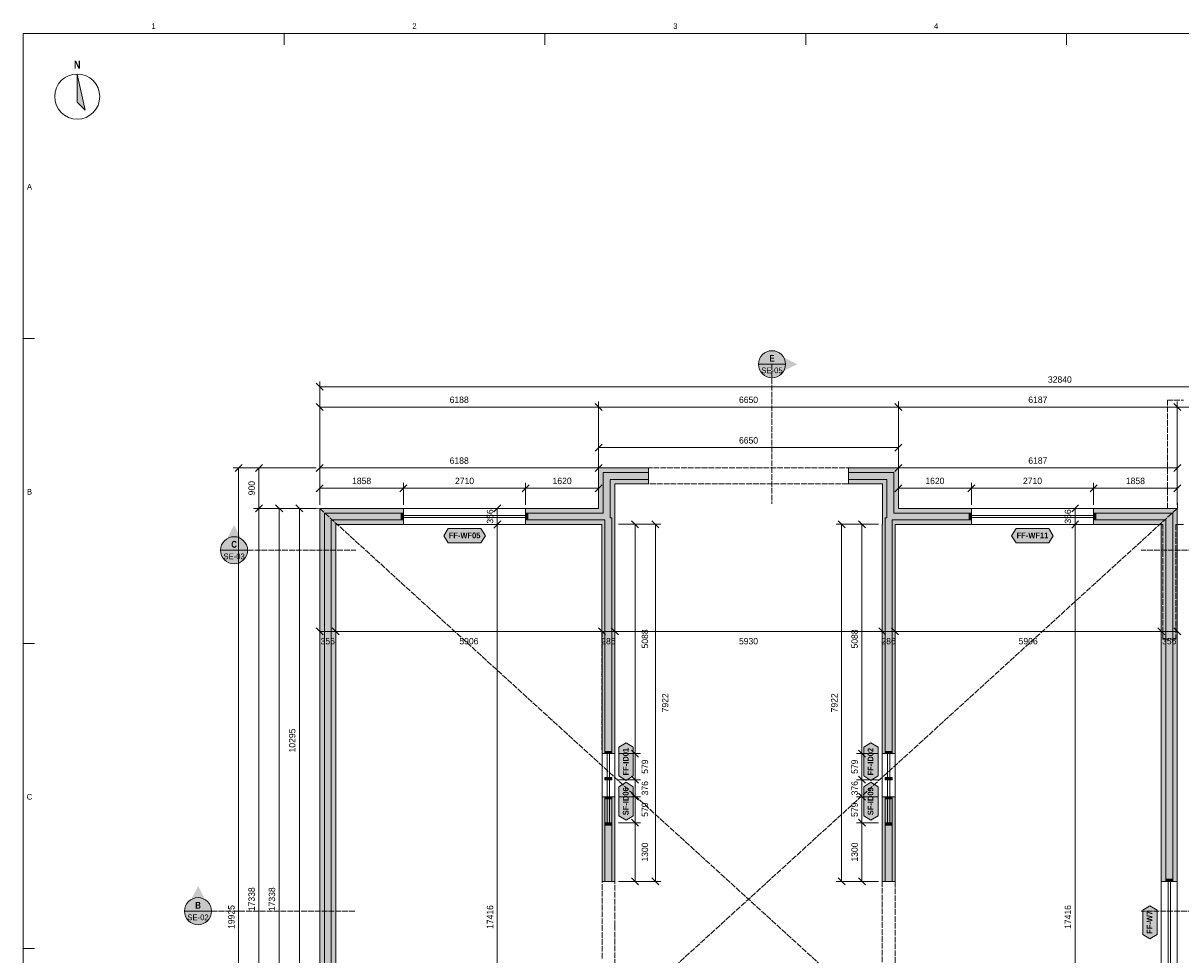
# Model space of a CAD drawing. Header units: millimetres. Extents: x 17 to 587, y 4 to 415.
# Tile 2 of 4: x 20 to 277, y 209 to 415. Entities that reach past the tile are written whole.
import ezdxf
from ezdxf.enums import TextEntityAlignment as Align

# ---------------------------------------------------------------- set-up
doc = ezdxf.new("R2010")
doc.units = ezdxf.units.MM
doc.linetypes.add('DASHED', pattern=[1.524, 1.27, -0.254])
for name, color, linetype in [('FILL-C_B2B2B5', 7, 'Continuous'), ('FILL-EPS', 7, 'Continuous'), ('FILL-INK', 7, 'Continuous'), ('FILL-RED', 7, 'Continuous'), ('FILL-TEAL_DK', 7, 'Continuous'), ('FILL-WHITE', 7, 'Continuous'), ('LINE-C_85297A', 7, 'Continuous'), ('LINE-C_85297A-DASH', 7, 'DASHED'), ('LINE-INK', 7, 'Continuous'), ('LINE-RED', 7, 'Continuous'), ('LINE-RED-DASH', 7, 'DASHED'), ('LINE-STEEL_GREY', 7, 'Continuous'), ('LINE-STEEL_GREY-DASH', 7, 'DASHED'), ('LINE-TEAL_DK', 7, 'Continuous'), ('TEXT-INK', 7, 'Continuous'), ('TEXT-RED', 7, 'Continuous'), ('TEXT-STEEL_GREY', 7, 'Continuous'), ('TEXT-TEAL_DK', 7, 'Continuous')]:
    doc.layers.add(name, color=color, linetype=linetype)
doc.styles.add('OpenSansCondensed-Bold', font='OpenSansCondensed-Bold.ttf')

msp = doc.modelspace()

# ---------------------------------------------------------------- hatches: boundary and pattern name
at = {"layer": 'FILL-C_B2B2B5', "true_color": 0xb2b2b5}
h = msp.add_hatch(color=253, dxfattribs=at)
h.dxf.hatch_style = 1
h.paths.add_polyline_path([(158.76, 314.09), (150.21, 314.09), (150.21, 305.55), (150.6, 305.55), (150.61, 253.24), (149.08, 253.24), (149.08, 305.09), (131.48, 305.09), (131.48, 306.61), (148.69, 306.61), (148.69, 315.61), (158.76, 315.61)])
h = msp.add_hatch(color=253, dxfattribs=at)
h.dxf.hatch_style = 1
h.paths.add_polyline_path([(203.11, 315.61), (213.16, 315.61), (213.16, 306.61), (230.37, 306.61), (230.37, 305.09), (212.77, 305.09), (212.77, 253.24), (211.24, 253.24), (211.24, 305.55), (211.64, 305.55), (211.64, 314.09), (203.11, 314.09)])
h = msp.add_hatch(color=253, dxfattribs=at)
h.dxf.hatch_style = 1
h.paths.add_polyline_path([(168.5, 118.39), (158.82, 118.39), (158.82, 135.26), (136.66, 135.26), (136.66, 127.39), (132.16, 127.39), (132.16, 125.33), (133.18, 125.33), (133.18, 123.81), (132.16, 123.81), (132.16, 118.39), (101.44, 118.39), (101.44, 123.81), (100.42, 123.81), (100.42, 125.33), (101.44, 125.33), (101.44, 127.39), (96.94, 127.39), (96.94, 135.26), (86.82, 135.26), (86.82, 306.61), (104.37, 306.61), (104.37, 305.09), (88.34, 305.09), (88.34, 136.79), (98.46, 136.79), (98.46, 128.91), (102.96, 128.91), (102.96, 125.33), (103.98, 125.33), (103.98, 123.81), (102.96, 123.81), (102.96, 119.91), (130.64, 119.91), (130.64, 123.81), (129.62, 123.81), (129.62, 125.33), (130.64, 125.33), (130.64, 128.91), (135.14, 128.91), (135.14, 136.79), (160.34, 136.79), (160.34, 119.91), (168.5, 119.91)])
h = msp.add_hatch(color=253, dxfattribs=at)
h.dxf.hatch_style = 1
h.paths.add_polyline_path([(273.51, 224.9), (273.51, 305.09), (257.48, 305.09), (257.48, 306.61), (275.03, 306.61), (275.03, 224.9)])
h = msp.add_hatch(color=253, dxfattribs=at)
h.dxf.hatch_style = 1
h.paths.add_polyline_path([(150.61, 243.68), (150.61, 224.9), (149.08, 224.9), (149.08, 243.68)])
h = msp.add_hatch(color=253, dxfattribs=at)
h.dxf.hatch_style = 1
h.paths.add_polyline_path([(212.77, 243.69), (212.77, 224.9), (211.24, 224.9), (211.24, 243.69)])
at = {"layer": 'FILL-EPS', "true_color": 0xccffff}
h = msp.add_hatch(color=7, dxfattribs=at)
h.dxf.hatch_style = 1
h.paths.add_polyline_path([(147.67, 316.63), (158.76, 316.63), (158.76, 315.61), (148.69, 315.61), (148.69, 306.61), (131.48, 306.61), (131.48, 307.63), (147.67, 307.63)])
h = msp.add_hatch(color=7, dxfattribs=at)
h.dxf.hatch_style = 1
h.paths.add_polyline_path([(203.11, 316.63), (214.18, 316.63), (214.18, 307.63), (230.37, 307.63), (230.37, 306.61), (213.16, 306.61), (213.16, 315.61), (203.11, 315.61)])
h = msp.add_hatch(color=7, dxfattribs=at)
h.dxf.hatch_style = 1
h.paths.add_polyline_path([(158.76, 313.07), (151.23, 313.07), (151.23, 304.12), (151.27, 304.12), (151.27, 301.51), (151.27, 291.91), (151.27, 253.24), (150.61, 253.24), (150.6, 305.55), (150.21, 305.55), (150.21, 314.09), (158.76, 314.09)])
h = msp.add_hatch(color=7, dxfattribs=at)
h.dxf.hatch_style = 1
h.paths.add_polyline_path([(203.11, 313.07), (203.11, 314.09), (211.64, 314.09), (211.64, 305.55), (211.24, 305.55), (211.24, 253.24), (210.58, 253.24), (210.58, 304.12), (210.62, 304.12), (210.62, 313.07)])
h = msp.add_hatch(color=7, dxfattribs=at)
h.dxf.hatch_style = 1
h.paths.add_polyline_path([(100.42, 126.37), (95.92, 126.37), (95.92, 134.25), (85.8, 134.25), (85.8, 307.63), (104.37, 307.63), (104.37, 306.61), (86.82, 306.61), (86.82, 135.26), (96.94, 135.26), (96.94, 127.39), (101.44, 127.39), (101.44, 125.33), (100.42, 125.33)])
h = msp.add_hatch(color=7, dxfattribs=at)
h.dxf.hatch_style = 1
h.paths.add_polyline_path([(276.05, 307.63), (276.05, 224.9), (275.03, 224.9), (275.03, 306.61), (257.48, 306.61), (257.48, 307.63)])
h = msp.add_hatch(color=7, dxfattribs=at)
h.dxf.hatch_style = 1
h.paths.add_polyline_path([(104.37, 304.07), (89.36, 304.07), (89.36, 137.81), (99.48, 137.81), (99.48, 129.93), (103.98, 129.93), (103.98, 125.33), (102.96, 125.33), (102.96, 128.91), (98.46, 128.91), (98.46, 136.79), (88.34, 136.79), (88.34, 305.09), (104.37, 305.09)])
h = msp.add_hatch(color=7, dxfattribs=at)
h.dxf.hatch_style = 1
h.paths.add_polyline_path([(148.42, 253.24), (148.42, 255.83), (148.41, 301.51), (148.41, 304.07), (131.48, 304.07), (131.48, 305.09), (149.08, 305.09), (149.08, 253.24)])
h = msp.add_hatch(color=7, dxfattribs=at)
h.dxf.hatch_style = 1
h.paths.add_polyline_path([(230.37, 304.07), (213.43, 304.07), (213.43, 253.24), (212.77, 253.24), (212.77, 305.09), (230.37, 305.09)])
h = msp.add_hatch(color=7, dxfattribs=at)
h.dxf.hatch_style = 1
h.paths.add_polyline_path([(272.49, 224.9), (272.49, 304.07), (257.48, 304.07), (257.48, 305.09), (273.51, 305.09), (273.51, 224.9)])
h = msp.add_hatch(color=7, dxfattribs=at)
h.dxf.hatch_style = 1
h.paths.add_polyline_path([(148.42, 227.38), (148.42, 242.58), (148.42, 243.68), (149.08, 243.68), (149.08, 224.9), (149.96, 224.9), (148.71, 224.9), (148.42, 224.9), (148.42, 226.3)])
h = msp.add_hatch(color=7, dxfattribs=at)
h.dxf.hatch_style = 1
h.paths.add_polyline_path([(151.27, 243.68), (151.27, 242.58), (151.27, 241.77), (151.28, 224.9), (150.61, 224.9), (150.61, 243.68)])
h = msp.add_hatch(color=7, dxfattribs=at)
h.dxf.hatch_style = 1
h.paths.add_polyline_path([(210.58, 243.69), (211.24, 243.69), (211.24, 224.9), (210.58, 224.9)])
h = msp.add_hatch(color=7, dxfattribs=at)
h.dxf.hatch_style = 1
h.paths.add_polyline_path([(213.43, 243.69), (213.43, 224.9), (212.77, 224.9), (212.77, 243.69)])
at = {"layer": 'FILL-INK', "true_color": 0x14141a}
h = msp.add_hatch(color=250, dxfattribs=at)
h.dxf.hatch_style = 1
h.paths.add_polyline_path([(32, 404), (33.75, 396), (32, 397.75)])
at = {"layer": 'FILL-RED', "true_color": 0xb81a1f}
h = msp.add_hatch(color=242, dxfattribs=at)
h.dxf.hatch_style = 1
h.paths.add_polyline_path([(191.73, 339.63), (186.13, 342.48), (186.13, 336.78)])
h = msp.add_hatch(color=242, dxfattribs=at)
h.dxf.hatch_style = 1
h.paths.add_polyline_path([(66.8, 303.96), (63.95, 298.36), (69.65, 298.36)])
h = msp.add_hatch(color=242, dxfattribs=at)
h.dxf.hatch_style = 1
h.paths.add_polyline_path([(58.8, 223.89), (55.95, 218.29), (61.65, 218.29)])
at = {"layer": 'FILL-TEAL_DK', "true_color": 0x006b5c}
h = msp.add_hatch(color=126, dxfattribs=at)
h.dxf.hatch_style = 1
h.paths.add_polyline_path([(104.38, 306.61), (104.38, 305.09), (103.88, 305.09), (103.88, 306.61)])
h = msp.add_hatch(color=126, dxfattribs=at)
h.dxf.hatch_style = 1
h.paths.add_polyline_path([(131.48, 306.61), (131.98, 306.61), (131.98, 305.09), (131.48, 305.09), (131.48, 306.61)])
h = msp.add_hatch(color=126, dxfattribs=at)
h.dxf.hatch_style = 1
h.paths.add_polyline_path([(230.38, 306.61), (230.38, 305.09), (229.88, 305.09), (229.88, 306.61)])
h = msp.add_hatch(color=126, dxfattribs=at)
h.dxf.hatch_style = 1
h.paths.add_polyline_path([(257.48, 306.61), (257.98, 306.61), (257.98, 305.09), (257.48, 305.09)])
h = msp.add_hatch(color=126, dxfattribs=at)
h.dxf.hatch_style = 1
h.paths.add_polyline_path([(149.08, 253.74), (150.61, 253.74), (150.61, 253.24), (149.08, 253.24)])
h = msp.add_hatch(color=126, dxfattribs=at)
h.dxf.hatch_style = 1
h.paths.add_polyline_path([(211.24, 253.74), (212.77, 253.74), (212.77, 253.24), (211.24, 253.24)])
h = msp.add_hatch(color=126, dxfattribs=at)
h.dxf.hatch_style = 1
h.paths.add_polyline_path([(149.08, 247.95), (150.61, 247.95), (150.61, 247.45), (149.08, 247.45)])
h = msp.add_hatch(color=126, dxfattribs=at)
h.dxf.hatch_style = 1
h.paths.add_polyline_path([(211.24, 247.95), (212.77, 247.95), (212.77, 247.45), (211.24, 247.45)])
h = msp.add_hatch(color=126, dxfattribs=at)
h.dxf.hatch_style = 1
h.paths.add_polyline_path([(149.08, 243.69), (150.61, 243.69), (150.61, 243.19), (149.08, 243.19)])
h = msp.add_hatch(color=126, dxfattribs=at)
h.dxf.hatch_style = 1
h.paths.add_polyline_path([(211.24, 243.69), (212.77, 243.69), (212.77, 243.19), (211.24, 243.19)])
h = msp.add_hatch(color=126, dxfattribs=at)
h.dxf.hatch_style = 1
h.paths.add_polyline_path([(149.08, 237.9), (150.61, 237.9), (150.61, 237.4), (149.08, 237.4)])
h = msp.add_hatch(color=126, dxfattribs=at)
h.dxf.hatch_style = 1
h.paths.add_polyline_path([(211.24, 237.9), (212.77, 237.9), (212.77, 237.4), (211.24, 237.4)])
h = msp.add_hatch(color=126, dxfattribs=at)
h.dxf.hatch_style = 1
h.paths.add_polyline_path([(273.51, 225.4), (275.04, 225.4), (275.04, 224.9), (273.51, 224.9)])
at = {"layer": 'FILL-WHITE', "true_color": 0xffffff}
h = msp.add_hatch(color=7, dxfattribs=at)
h.dxf.hatch_style = 1
h.paths.add_polyline_path([(189.13, 339.63), (189.02, 340.4), (188.72, 341.13), (188.25, 341.75), (187.63, 342.22), (186.9, 342.52), (186.13, 342.63), (185.35, 342.52), (184.63, 342.22), (184, 341.75), (183.53, 341.13), (183.23, 340.4), (183.13, 339.63), (183.23, 338.85), (183.53, 338.13), (184, 337.5), (184.63, 337.03), (185.35, 336.73), (186.13, 336.63), (186.9, 336.73), (187.63, 337.03), (188.25, 337.5), (188.72, 338.13), (189.02, 338.85)])
h = msp.add_hatch(color=7, dxfattribs=at)
h.dxf.hatch_style = 1
h.paths.add_polyline_path([(113.3, 301.57), (114.3, 303.17), (121.55, 303.17), (122.55, 301.57), (121.55, 299.97), (114.3, 299.97)])
h = msp.add_hatch(color=7, dxfattribs=at)
h.dxf.hatch_style = 1
h.paths.add_polyline_path([(239.3, 301.57), (240.3, 303.17), (247.55, 303.17), (248.55, 301.57), (247.55, 299.97), (240.3, 299.97)])
h = msp.add_hatch(color=7, dxfattribs=at)
h.dxf.hatch_style = 1
h.paths.add_polyline_path([(69.8, 298.36), (69.7, 299.14), (69.4, 299.86), (68.92, 300.48), (68.3, 300.96), (67.58, 301.26), (66.8, 301.36), (66.02, 301.26), (65.3, 300.96), (64.68, 300.48), (64.2, 299.86), (63.9, 299.14), (63.8, 298.36), (63.9, 297.58), (64.2, 296.86), (64.68, 296.24), (65.3, 295.76), (66.02, 295.46), (66.8, 295.36), (67.58, 295.46), (68.3, 295.76), (68.92, 296.24), (69.4, 296.86), (69.7, 297.58)])
h = msp.add_hatch(color=7, dxfattribs=at)
h.dxf.hatch_style = 1
h.paths.add_polyline_path([(153.77, 247.29), (152.17, 248.29), (152.17, 254.64), (153.77, 255.64), (155.37, 254.64), (155.37, 248.29)])
h = msp.add_hatch(color=7, dxfattribs=at)
h.dxf.hatch_style = 1
h.paths.add_polyline_path([(208.08, 247.29), (206.48, 248.29), (206.48, 254.64), (208.08, 255.64), (209.68, 254.64), (209.68, 248.29)])
h = msp.add_hatch(color=7, dxfattribs=at)
h.dxf.hatch_style = 1
h.paths.add_polyline_path([(153.77, 238.45), (152.17, 239.45), (152.17, 245.9), (153.77, 246.9), (155.37, 245.9), (155.37, 239.45)])
h = msp.add_hatch(color=7, dxfattribs=at)
h.dxf.hatch_style = 1
h.paths.add_polyline_path([(208.08, 238.45), (206.48, 239.45), (206.48, 245.9), (208.08, 246.9), (209.68, 245.9), (209.68, 239.45)])
h = msp.add_hatch(color=7, dxfattribs=at)
h.dxf.hatch_style = 1
h.paths.add_polyline_path([(61.8, 218.29), (61.7, 219.07), (61.4, 219.79), (60.92, 220.41), (60.3, 220.89), (59.58, 221.19), (58.8, 221.29), (58.02, 221.19), (57.3, 220.89), (56.68, 220.41), (56.2, 219.79), (55.9, 219.07), (55.8, 218.29), (55.9, 217.51), (56.2, 216.79), (56.68, 216.17), (57.3, 215.69), (58.02, 215.39), (58.8, 215.29), (59.58, 215.39), (60.3, 215.69), (60.92, 216.17), (61.4, 216.79), (61.7, 217.51)])
h = msp.add_hatch(color=7, dxfattribs=at)
h.dxf.hatch_style = 1
h.paths.add_polyline_path([(269.99, 212.12), (268.39, 213.12), (268.39, 218.48), (269.99, 219.48), (271.59, 218.48), (271.59, 213.12)])

# ---------------------------------------------------------------- linework, layer by layer
at = {"layer": 'LINE-C_85297A', "lineweight": 5}
for p, q in [((275.99, 306.43), (276.11, 308.82)), ((84.6, 307.57), (87, 307.68))]:
    msp.add_line(p, q, dxfattribs=at)
at = {"layer": 'LINE-C_85297A-DASH', "lineweight": 5}
for p, q in [((85.8, 134.25), (276.05, 307.63)), ((85.8, 307.63), (276.05, 134.25))]:
    msp.add_line(p, q, dxfattribs=at)
at = {"layer": 'LINE-INK', "lineweight": 5}
for p, q in [((77.88, 413), (77.88, 410.5)), ((135.75, 413), (135.75, 410.5)), ((193.62, 413), (193.62, 410.5)), ((251.5, 413), (251.5, 410.5)), ((20, 345.33), (22.5, 345.33)), ((86.58, 333.85), (85.02, 335.4)), ((85.8, 317.43), (85.8, 335.83)), ((414.2, 334.63), (85.8, 334.63)), ((85.8, 317.43), (85.8, 331.33)), ((147.67, 317.43), (147.67, 331.33)), ((214.18, 317.43), (214.18, 331.33)), ((276.05, 317.43), (276.05, 331.33)), ((86.58, 329.35), (85.02, 330.9)), ((414.2, 330.13), (85.8, 330.13)), ((148.45, 329.35), (146.9, 330.9)), ((214.95, 329.35), (213.4, 330.9)), ((276.83, 329.35), (275.27, 330.9)), ((146.9, 320.35), (148.45, 321.9)), ((147.67, 317.43), (147.67, 322.33)), ((147.67, 321.13), (214.18, 321.13)), ((213.4, 320.35), (214.95, 321.9)), ((214.18, 317.43), (214.18, 322.33)), ((85, 316.63), (66.6, 316.63)), ((68.58, 317.4), (67.02, 315.85)), ((67.8, 316.63), (67.8, 117.37)), ((85, 316.63), (71.1, 316.63)), ((73.08, 317.4), (71.52, 315.85)), ((72.3, 316.63), (72.3, 117.37)), ((85.02, 315.85), (86.58, 317.4)), ((85.8, 308.43), (85.8, 317.83)), ((85.8, 316.63), (147.67, 316.63)), ((146.9, 315.85), (148.45, 317.4)), ((147.67, 308.43), (147.67, 317.83)), ((213.4, 315.85), (214.95, 317.4)), ((214.18, 308.43), (214.18, 317.83)), ((214.18, 316.63), (276.05, 316.63)), ((275.27, 315.85), (276.83, 317.4)), ((276.05, 308.43), (276.05, 317.83)), ((85.02, 311.35), (86.58, 312.9)), ((85.8, 308.43), (85.8, 313.33)), ((85.8, 312.13), (147.67, 312.13)), ((103.6, 311.35), (105.15, 312.9)), ((104.38, 308.43), (104.38, 313.33)), ((130.7, 311.35), (132.25, 312.9)), ((131.48, 308.43), (131.48, 313.33)), ((146.9, 311.35), (148.45, 312.9)), ((147.67, 308.43), (147.67, 313.33)), ((213.4, 311.35), (214.95, 312.9)), ((214.18, 308.43), (214.18, 313.33)), ((214.18, 312.13), (276.05, 312.13)), ((229.6, 311.35), (231.15, 312.9)), ((230.38, 308.43), (230.38, 313.33)), ((256.7, 311.35), (258.25, 312.9)), ((257.48, 308.43), (257.48, 313.33)), ((275.27, 311.35), (276.83, 312.9)), ((276.05, 308.43), (276.05, 313.33)), ((73.08, 308.4), (71.52, 306.85)), ((77.58, 306.85), (76.02, 308.4)), ((82.08, 306.85), (80.52, 308.4)), ((125.96, 308.4), (124.41, 306.85)), ((254.17, 308.4), (252.62, 306.85)), ((85, 307.63), (71.1, 307.63)), ((85, 307.63), (75.6, 307.63)), ((76.8, 134.25), (76.8, 307.63)), ((85, 307.63), (80.1, 307.63)), ((81.3, 134.25), (81.3, 307.63)), ((131.48, 307.63), (104.38, 307.63)), ((131.48, 306.1), (104.38, 306.1)), ((125.19, 307.63), (123.99, 307.63)), ((125.19, 307.63), (125.19, 117.37)), ((257.48, 307.63), (230.38, 307.63)), ((257.48, 306.1), (230.38, 306.1)), ((253.39, 307.63), (252.19, 307.63)), ((253.39, 307.63), (253.39, 117.37)), ((131.48, 305.6), (104.38, 305.6)), ((131.48, 304.07), (104.38, 304.07)), ((125.19, 304.07), (123.99, 304.07)), ((125.96, 304.85), (124.41, 303.29)), ((152.07, 304.12), (156.97, 304.12)), ((152.07, 304.12), (161.47, 304.12)), ((154.99, 304.9), (156.55, 303.34)), ((155.77, 304.12), (155.78, 224.9)), ((159.49, 304.9), (161.05, 303.34)), ((160.27, 304.12), (160.28, 224.9)), ((209.78, 304.12), (200.38, 304.12)), ((202.35, 303.34), (200.8, 304.9)), ((201.58, 224.9), (201.58, 304.12)), ((209.78, 304.12), (204.88, 304.12)), ((206.85, 303.34), (205.3, 304.9)), ((206.08, 224.9), (206.08, 304.12)), ((257.48, 305.6), (230.38, 305.6)), ((257.48, 304.07), (230.38, 304.07)), ((253.39, 304.07), (252.19, 304.07)), ((254.17, 304.85), (252.62, 303.29)), ((85.02, 281.13), (86.58, 279.57)), ((85.8, 280.35), (276.05, 280.36)), ((85.8, 280.35), (85.8, 279.15)), ((88.58, 281.13), (90.13, 279.57)), ((89.36, 280.35), (89.36, 279.15)), ((147.64, 281.13), (149.19, 279.58)), ((148.42, 280.35), (148.42, 279.15)), ((150.49, 281.13), (152.05, 279.58)), ((151.27, 280.35), (151.27, 279.15)), ((209.8, 281.13), (211.35, 279.58)), ((210.58, 280.36), (210.58, 279.16)), ((212.65, 281.13), (214.21, 279.58)), ((213.43, 280.36), (213.43, 279.16)), ((271.72, 281.14), (273.27, 279.58)), ((272.49, 280.36), (272.49, 279.16)), ((275.27, 281.14), (276.83, 279.58)), ((276.05, 280.36), (276.05, 279.16)), ((20, 277.67), (22.5, 277.67)), ((148.42, 253.24), (148.42, 243.69)), ((149.59, 253.24), (149.59, 243.69)), ((150.09, 253.24), (150.09, 243.69)), ((151.27, 253.24), (151.27, 243.69)), ((152.07, 253.24), (156.97, 253.24)), ((155, 254.02), (156.55, 252.46)), ((209.78, 253.24), (204.88, 253.24)), ((206.85, 252.46), (205.3, 254.02)), ((210.58, 243.69), (210.58, 253.24)), ((211.76, 243.69), (211.76, 253.24)), ((212.26, 243.69), (212.26, 253.24)), ((213.44, 243.69), (213.44, 253.24)), ((148.42, 247.45), (148.42, 237.9)), ((149.59, 247.45), (149.59, 237.9)), ((150.09, 247.45), (150.09, 237.9)), ((151.27, 247.45), (151.27, 237.9)), ((152.07, 247.45), (156.97, 247.45)), ((155, 248.23), (156.55, 246.67)), ((209.78, 247.45), (204.88, 247.45)), ((206.85, 246.67), (205.3, 248.23)), ((210.58, 237.9), (210.58, 247.45)), ((211.76, 237.9), (211.76, 247.45)), ((212.26, 237.9), (212.26, 247.45)), ((213.44, 237.9), (213.44, 247.45)), ((155, 244.47), (156.55, 242.91)), ((206.85, 242.91), (205.3, 244.47)), ((152.07, 243.69), (156.97, 243.69)), ((209.78, 243.69), (204.88, 243.69)), ((152.07, 237.9), (156.97, 237.9)), ((155, 238.68), (156.55, 237.12)), ((209.78, 237.9), (204.88, 237.9)), ((206.85, 237.12), (205.3, 238.68)), ((152.08, 224.9), (156.98, 224.9)), ((152.08, 224.9), (161.48, 224.9)), ((155, 225.68), (156.55, 224.12)), ((159.5, 225.68), (161.05, 224.12)), ((209.78, 224.9), (200.38, 224.9)), ((202.35, 224.12), (200.8, 225.68)), ((209.78, 224.9), (204.88, 224.9)), ((206.85, 224.12), (205.3, 225.68)), ((272.49, 224.9), (272.49, 206.7)), ((274.02, 224.9), (274.02, 206.7)), ((274.52, 224.9), (274.52, 206.7)), ((276.05, 224.9), (276.05, 206.7)), ((20, 210), (22.5, 210))]:
    msp.add_line(p, q, dxfattribs=at)
for points in [[(20, 7), (587, 7), (587, 413), (20, 413)], [(32, 404), (33.75, 396), (32, 397.75)], [(147.67, 307.63), (147.67, 316.63), (158.76, 316.63), (158.76, 313.07), (151.23, 313.07), (151.23, 304.12), (151.27, 304.12), (151.27, 301.51), (151.27, 291.91), (151.27, 253.24), (148.42, 253.24), (148.42, 255.83), (148.41, 301.51), (148.41, 304.07), (131.48, 304.07), (131.48, 307.63)], [(210.62, 313.07), (203.11, 313.07), (203.11, 316.63), (214.18, 316.63), (214.18, 307.63), (230.37, 307.63), (230.37, 304.07), (213.43, 304.07), (213.43, 253.24), (210.58, 253.24), (210.58, 304.12), (210.62, 304.12)], [(257.48, 307.63), (276.05, 307.63), (276.05, 224.9), (272.49, 224.9), (272.49, 304.07), (257.48, 304.07)], [(148.42, 226.3), (148.42, 227.38), (148.42, 242.58), (148.42, 243.68), (151.27, 243.68), (151.27, 242.58), (151.27, 241.77), (151.28, 224.9), (148.71, 224.9), (148.42, 224.9)], [(210.58, 224.9), (210.58, 243.69), (213.43, 243.69), (213.43, 224.9)]]:
    msp.add_lwpolyline(points, close=True, dxfattribs=at)
msp.add_lwpolyline([(85.8, 134.25), (85.8, 307.63), (104.37, 307.63), (104.37, 304.07), (89.36, 304.07), (89.36, 137.81)], dxfattribs=at)
msp.add_circle((32, 399), 5, dxfattribs=at)
at = {"layer": 'LINE-RED', "lineweight": 5}
for p, q in [((183.13, 339.63), (189.13, 339.63)), ((63.8, 298.36), (69.8, 298.36)), ((55.8, 218.29), (61.8, 218.29))]:
    msp.add_line(p, q, dxfattribs=at)
for centre in [(186.13, 339.63), (66.8, 298.36), (58.8, 218.29)]:
    msp.add_circle(centre, 3, dxfattribs=at)
at = {"layer": 'LINE-RED-DASH', "lineweight": 5}
for p, q in [((186.13, 339.63), (186.13, 308.63)), ((66.8, 298.36), (93.8, 298.36)), ((295.05, 298.36), (268.05, 298.36)), ((58.8, 218.29), (93.8, 218.29)), ((304.05, 218.29), (268.05, 218.29))]:
    msp.add_line(p, q, dxfattribs=at)
at = {"layer": 'LINE-STEEL_GREY', "lineweight": 5}
for points in [[(158.76, 314.09), (150.21, 314.09), (150.21, 305.55), (150.6, 305.55), (150.61, 253.24), (149.08, 253.24), (149.08, 305.09), (131.48, 305.09), (131.48, 306.61), (148.69, 306.61), (148.69, 315.61), (158.76, 315.61)], [(203.11, 315.61), (213.16, 315.61), (213.16, 306.61), (230.37, 306.61), (230.37, 305.09), (212.77, 305.09), (212.77, 253.24), (211.24, 253.24), (211.24, 305.55), (211.64, 305.55), (211.64, 314.09), (203.11, 314.09)], [(273.51, 224.9), (273.51, 305.09), (257.48, 305.09), (257.48, 306.61), (275.03, 306.61), (275.03, 224.9)], [(150.61, 243.68), (150.61, 224.9), (149.08, 224.9), (149.08, 243.68)], [(212.77, 243.69), (212.77, 224.9), (211.24, 224.9), (211.24, 243.69)]]:
    msp.add_lwpolyline(points, close=True, dxfattribs=at)
msp.add_lwpolyline([(86.82, 135.26), (86.82, 306.61), (104.37, 306.61), (104.37, 305.09), (88.34, 305.09), (88.34, 136.79)], dxfattribs=at)
at = {"layer": 'LINE-STEEL_GREY-DASH', "lineweight": 5}
for points in [[(85.8, 134.25), (85.8, 307.63), (147.67, 307.63), (147.67, 316.63), (214.18, 316.63), (214.18, 307.63), (273.85, 307.63), (273.85, 331.63), (277.41, 331.63)], [(210.58, 153.6), (210.58, 304.12), (210.62, 304.12), (210.62, 313.07), (151.23, 313.07), (151.23, 304.12), (151.27, 304.12), (151.27, 267.85), (151.27, 240.55), (151.27, 240.22), (151.27, 236.8), (151.27, 236.46), (151.27, 236.33), (151.27, 236.3), (151.27, 217.77), (151.27, 217.76), (151.27, 215.24), (151.27, 199.02)], [(148.42, 207.8), (148.42, 235.97), (148.42, 235.97), (148.42, 238.65), (148.42, 239.15), (148.42, 241.58), (148.42, 253.11), (148.42, 253.5), (148.41, 303.07), (148.41, 304.07), (89.36, 304.07), (89.36, 137.81)], [(277.41, 304.07), (275.71, 304.07), (275.71, 278.6), (272.85, 278.6), (272.85, 304.07), (213.43, 304.07), (213.43, 153.6)]]:
    msp.add_lwpolyline(points, dxfattribs=at)
at = {"layer": 'LINE-TEAL_DK', "lineweight": 5}
for points in [[(104.38, 306.61), (104.38, 305.09), (103.88, 305.09), (103.88, 306.61)], [(131.48, 306.61), (131.98, 306.61), (131.98, 306.61), (131.98, 306.61), (131.98, 305.09), (131.98, 305.09), (131.98, 305.09), (131.48, 305.09), (131.48, 305.09), (131.48, 305.09), (131.48, 306.61), (131.48, 306.61)], [(230.38, 306.61), (230.38, 305.09), (229.88, 305.09), (229.88, 306.61)], [(257.48, 306.61), (257.98, 306.61), (257.98, 305.09), (257.48, 305.09)], [(113.3, 301.57), (114.3, 303.17), (121.55, 303.17), (122.55, 301.57), (121.55, 299.97), (114.3, 299.97)], [(239.3, 301.57), (240.3, 303.17), (247.55, 303.17), (248.55, 301.57), (247.55, 299.97), (240.3, 299.97)], [(153.77, 247.29), (152.17, 248.29), (152.17, 254.64), (153.77, 255.64), (155.37, 254.64), (155.37, 248.29)], [(208.08, 247.29), (206.48, 248.29), (206.48, 254.64), (208.08, 255.64), (209.68, 254.64), (209.68, 248.29)], [(149.08, 253.74), (150.61, 253.74), (150.61, 253.24), (149.08, 253.24)], [(211.24, 253.74), (212.77, 253.74), (212.77, 253.24), (211.24, 253.24)], [(149.08, 247.95), (150.61, 247.95), (150.61, 247.45), (149.08, 247.45)], [(153.77, 238.45), (152.17, 239.45), (152.17, 245.9), (153.77, 246.9), (155.37, 245.9), (155.37, 239.45)], [(208.08, 238.45), (206.48, 239.45), (206.48, 245.9), (208.08, 246.9), (209.68, 245.9), (209.68, 239.45)], [(211.24, 247.95), (212.77, 247.95), (212.77, 247.45), (211.24, 247.45)], [(149.08, 243.69), (150.61, 243.69), (150.61, 243.19), (149.08, 243.19)], [(211.24, 243.69), (212.77, 243.69), (212.77, 243.19), (211.24, 243.19)], [(149.08, 237.9), (150.61, 237.9), (150.61, 237.4), (149.08, 237.4)], [(211.24, 237.9), (212.77, 237.9), (212.77, 237.4), (211.24, 237.4)], [(273.51, 225.4), (275.04, 225.4), (275.04, 224.9), (273.51, 224.9)], [(269.99, 212.12), (268.39, 213.12), (268.39, 218.48), (269.99, 219.48), (271.59, 218.48), (271.59, 213.12)]]:
    msp.add_lwpolyline(points, close=True, dxfattribs=at)

# ---------------------------------------------------------------- texts
at = {"layer": 'TEXT-INK', "style": 'OpenSansCondensed-Bold'}
msp.add_text('N', height=1.78, dxfattribs=at).set_placement((32, 405.2), align=Align.CENTER)
at = {"layer": 'TEXT-INK'}
for s, p in [('32840', (250, 335.53)), ('6188', (116.74, 331.03)), ('6650', (180.93, 331.03)), ('6187', (245.11, 331.03)), ('6650', (180.93, 322.03)), ('6188', (116.74, 317.53)), ('6187', (245.11, 317.53)), ('1858', (95.09, 313.03)), ('2710', (117.93, 313.03)), ('1620', (139.57, 313.03)), ('1620', (222.28, 313.03)), ('2710', (243.93, 313.03)), ('1858', (266.76, 313.03))]:
    msp.add_text(s, height=1.422, dxfattribs=at).set_placement(p, align=Align.CENTER)
for s, rotation, p in [('900', 90, (71.4, 312.13)), ('356', 90, (124.29, 305.85)), ('356', 90, (252.49, 305.85)), ('5088', 90.0029, (158.65, 278.68)), ('5088', 90, (205.18, 278.68)), ('356', 0.0029, (87.58, 277.47)), ('5906', 0.0029, (118.89, 277.48)), ('286', 0.0029, (149.84, 277.48)), ('5930', 0.0029, (180.92, 277.48)), ('286', 0.0029, (212, 277.48)), ('5906', 0.0029, (242.96, 277.48)), ('356', 0.0029, (274.27, 277.48)), ('7922', 90.0029, (163.15, 264.51)), ('7922', 90, (200.68, 264.51)), ('10295', 90, (80.4, 256.15)), ('579', 90.0029, (158.65, 250.35)), ('579', 90, (205.18, 250.34)), ('376', 90.0029, (158.65, 245.57)), ('376', 90, (205.18, 245.57)), ('579', 90.0029, (158.65, 240.8)), ('579', 90, (205.18, 240.79)), ('1300', 90.0029, (158.65, 231.4)), ('1300', 90, (205.18, 231.4)), ('17338', 90, (71.4, 220.94)), ('17338', 90, (75.9, 220.94)), ('19925', 90, (66.9, 217)), ('17416', 90, (124.29, 216.99)), ('17416', 90, (252.49, 216.99))]:
    msp.add_text(s, height=1.422, rotation=rotation, dxfattribs=at).set_placement(p, align=Align.CENTER)
at = {"layer": 'TEXT-RED', "style": 'OpenSansCondensed-Bold'}
for s, p in [('E', (186.13, 340.18)), ('C', (66.8, 298.91)), ('B', (58.8, 218.84))]:
    msp.add_text(s, height=1.52, dxfattribs=at).set_placement(p, align=Align.CENTER)
at = {"layer": 'TEXT-RED'}
for s, p in [('SE-05', (186.13, 337.63)), ('SE-03', (66.8, 296.36)), ('SE-02', (58.8, 216.29))]:
    msp.add_text(s, height=1.27, dxfattribs=at).set_placement(p, align=Align.CENTER)
at = {"layer": 'TEXT-STEEL_GREY'}
for s, p in [('1', (48.94, 414)), ('2', (106.81, 414)), ('3', (164.69, 414)), ('4', (222.56, 414)), ('A', (21.4, 378.37)), ('B', (21.4, 310.7)), ('C', (21.4, 243.03))]:
    msp.add_text(s, height=1.27, dxfattribs=at).set_placement(p, align=Align.CENTER)
at = {"layer": 'TEXT-TEAL_DK', "style": 'OpenSansCondensed-Bold'}
for s, p in [('FF-WF05', (117.93, 301.02)), ('FF-WF11', (243.93, 301.02))]:
    msp.add_text(s, height=1.27, dxfattribs=at).set_placement(p, align=Align.CENTER)
for s, p in [('FF-ID01', (154.32, 251.46)), ('FF-ID02', (208.63, 251.46)), ('SF-ID06', (154.32, 242.67)), ('SF-ID09', (208.63, 242.67)), ('FF-W7', (270.54, 215.8))]:
    msp.add_text(s, height=1.27, rotation=90, dxfattribs=at).set_placement(p, align=Align.CENTER)

doc.saveas('drawing.dxf')
